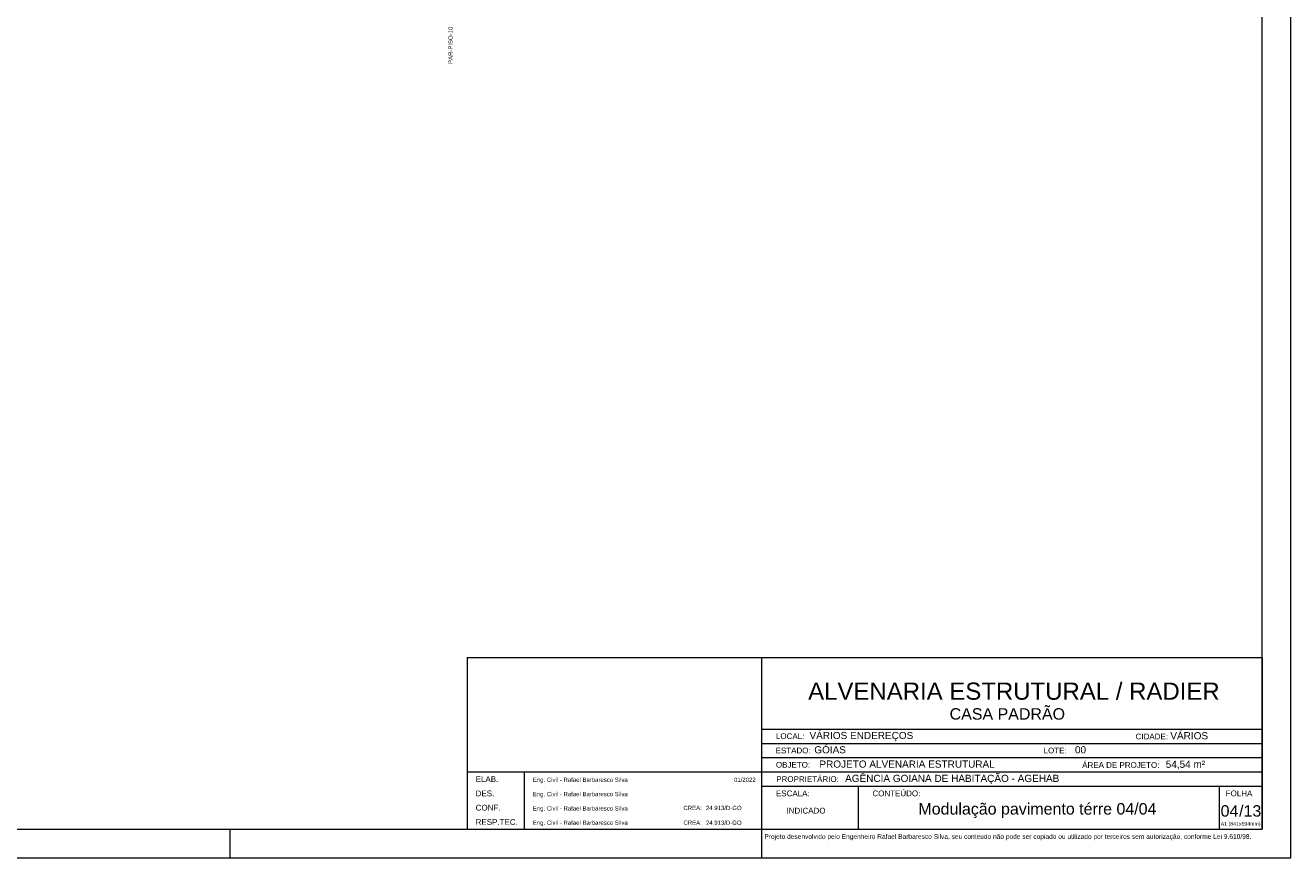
# Model space of a CAD drawing. Header units: millimetres. Extents: x 337 to 624, y -381 to -65.
# Tile 21 of 138: x 377 to 422, y -317 to -288. Entities that reach past the tile are written whole.
import ezdxf
from ezdxf.enums import TextEntityAlignment as Align

# ---------------------------------------------------------------- set-up
doc = ezdxf.new("R2010")
doc.units = ezdxf.units.MM
doc.header["$MEASUREMENT"] = 0
doc.layers.get('0').update_dxf_attribs({"lineweight": 5})
doc.layers.add('PDF_Text', color=7, linetype='Continuous')
doc.layers.add('PE-Paredes', color=1, linetype='Continuous', lineweight=5)
doc.layers.add('PRANCHA 01', color=7, linetype='Continuous', lineweight=20)
doc.styles.add('Arial', font='arial.ttf')
doc.styles.add('PDF Arial', font='arial.ttf')

# ---------------------------------------------------------------- blocks, each defined once
blk = doc.blocks.new('Carimbo_Rafael_2022')
at = {"color": 0}
for p, q in [((524.018, -54.927), (551.818, -54.927)), ((524.018, -60.927), (551.818, -60.927))]:
    blk.add_line(p, q, dxfattribs=at)
for p, q in [((524.018, -54.927), (524.018, -60.927)), ((524.018, -54.927), (524.018, -60.927)), ((534.318, -54.927), (534.318, -60.927)), ((534.318, -54.927), (534.318, -60.927)), ((551.818, -54.927), (551.818, -60.927)), ((534.318, -57.427), (551.818, -57.427)), ((534.318, -57.927), (551.818, -57.927)), ((534.318, -58.427), (551.818, -58.427)), ((524.018, -58.927), (534.318, -58.927)), ((526.018, -58.927), (526.018, -60.927)), ((534.318, -58.927), (551.818, -58.927)), ((534.318, -59.427), (551.818, -59.427)), ((537.692, -59.427), (537.692, -60.927)), ((550.318, -59.427), (550.318, -60.927))]:
    blk.add_line(p, q)
at = {"color": 152, "true_color": 0x0063c7, "style": 'Arial'}
for s, height, p in [('ALVENARIA ESTRUTURAL / RADIER', 0.6, (535.944, -56.402)), ('CASA PADRÃO', 0.4, (540.891, -57.098)), ('VÁRIOS ENDEREÇOS', 0.25, (535.992, -57.777)), ('VÁRIOS', 0.25, (548.609, -57.786)), ('GÓIAS', 0.25, (536.159, -58.277)), ('00', 0.25, (545.274, -58.277)), ('PROJETO ALVENARIA ESTRUTURAL', 0.25, (536.338, -58.777)), ('54,54 m²', 0.25, (548.448, -58.784)), ('AGÊNCIA GOIANA DE HABITAÇÃO - AGEHAB', 0.25, (537.237, -59.277)), ('INDICADO', 0.2, (535.187, -60.381)), ('/13', 0.4, (551.013, -60.49))]:
    blk.add_text(s, height=height, dxfattribs=at).set_placement(p)
at = {"style": 'Arial'}
for s, height, p in [('LOCAL:', 0.2, (534.818, -57.777)), ('CIDADE:', 0.2, (547.395, -57.786)), ('ESTADO:', 0.2, (534.807, -58.277)), ('LOTE:', 0.2, (544.178, -58.277)), ('OBJETO:', 0.2, (534.818, -58.777)), ('ÁREA DE PROJETO:', 0.2, (545.526, -58.784)), ('ELAB.', 0.2, (524.318, -59.277)), ('Eng. Civil - Rafael Barbaresco Silva', 0.15, (526.318, -59.277)), ('01/2022', 0.15, (533.352, -59.277)), ('PROPRIETÁRIO:', 0.2, (534.829, -59.277)), ('DES.', 0.2, (524.318, -59.777)), ('Eng. Civil - Rafael Barbaresco Silva', 0.15, (526.318, -59.777)), ('ESCALA:', 0.2, (534.818, -59.777)), ('CONTEÚDO:', 0.2, (538.192, -59.777)), (' FOLHA', 0.2, (550.468, -59.777)), ('CONF.', 0.2, (524.318, -60.277)), ('Eng. Civil - Rafael Barbaresco Silva', 0.15, (526.318, -60.277)), ('CREA:', 0.15, (531.584, -60.261)), ('24.913/D-GO', 0.15, (532.371, -60.261)), ('RESP.TEC.', 0.2, (524.318, -60.777)), ('Eng. Civil - Rafael Barbaresco Silva', 0.15, (526.318, -60.777)), ('24.913/D-GO', 0.15, (532.371, -60.777)), ('CREA:', 0.15, (531.584, -60.777))]:
    blk.add_text(s, height=height, dxfattribs=at).set_placement(p)
at = {"layer": 'PDF_Text', "insert": (550.371, -60.845), "char_height": 0.13, "attachment_point": 7, "line_spacing_factor": 0.76943, "style": 'PDF Arial'}
blk.add_mtext('A1 (841x594mm)', dxfattribs=at)
at = {"layer": 'PDF_Text', "insert": (534.414, -61.318), "char_height": 0.165, "attachment_point": 7, "style": 'PDF Arial'}
blk.add_mtext('Projeto desenvolvido pelo Engenheiro Rafael Barbaresco Silva, seu conteudo não pode ser copiado ou utilizado por terceiros sem autorização, conforme Lei 9.610/98.', dxfattribs=at)

msp = doc.modelspace()

# ---------------------------------------------------------------- linework, layer by layer
at = {"layer": 'PRANCHA 01'}
for points in [[(337.4312, -316.7434), (421.5312, -316.7434), (421.5312, -257.3434), (337.4312, -257.3434), (337.4312, -316.7434)], [(384.4312, -315.7434), (384.4312, -316.7434)], [(403.0312, -315.7434), (403.0312, -316.7434)], [(403.0312, -315.7434), (403.0312, -316.7434)]]:
    msp.add_lwpolyline(points, dxfattribs=at)
msp.add_lwpolyline([(339.9312, -315.7434), (420.5312, -315.7434), (420.5312, -258.3434), (339.9312, -258.3434)], close=True, dxfattribs=at)

# ---------------------------------------------------------------- block references
msp.add_blockref('Carimbo_Rafael_2022', (-131.2867, -254.8168))

# ---------------------------------------------------------------- texts
at = {"color": 152, "true_color": 0x0063c7, "style": 'Arial'}
msp.add_text('Modulação pavimento térre 04/04', height=0.4, dxfattribs=at).set_placement((412.6749, -315.2337), align=Align.CENTER)
msp.add_text('04', height=0.4, dxfattribs=at).set_placement((419.0811, -315.3074))
at = {"layer": 'PE-Paredes', "insert": (392.2282, -287.6777), "char_height": 0.15, "width": 2.648765, "attachment_point": 9, "rotation": 90.00021, "line_spacing_factor": 0.9, "style": 'Arial'}
msp.add_mtext('PAR-PISO-10', dxfattribs=at)

doc.saveas('drawing.dxf')
